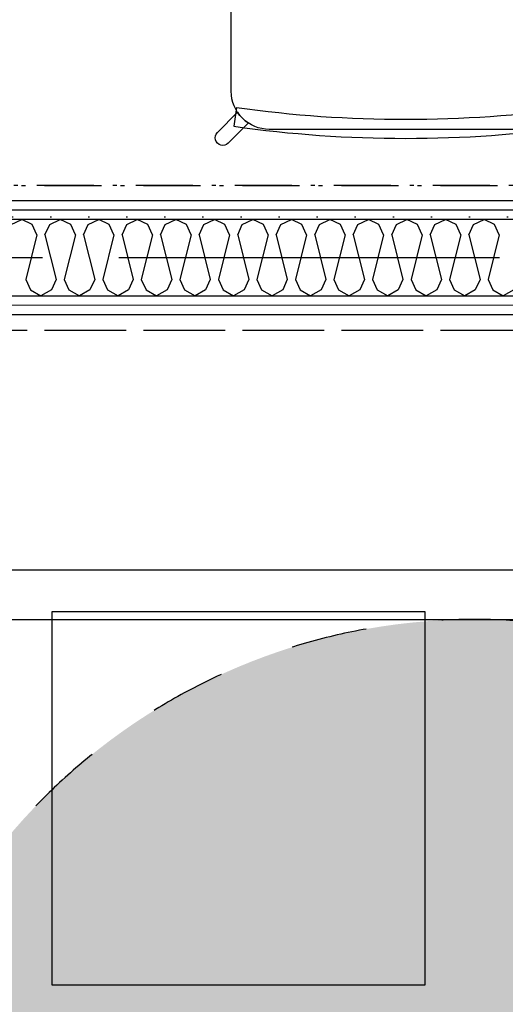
# Model space of a CAD drawing. Header units: millimetres. Extents: x -117798 to 93698, y -182207 to 252400.
# Tile 230 of 256: x -72341 to -71703, y -5797 to -4504. Entities that reach past the tile are written whole.
import ezdxf
from ezdxf.enums import TextEntityAlignment as Align

# ---------------------------------------------------------------- set-up
doc = ezdxf.new("R2010")
doc.units = ezdxf.units.MM
doc.header["$LTSCALE"] = 0.5
doc.header["$MEASUREMENT"] = 0
for name, pattern in [('Akselinje', [1500, 1000, -200, 100, -200]), ('Over snittplan', [260, 150, -50, 10, -50]), ('PLINE', [0]), ('Stipling', [400, 200, -200])]:
    doc.linetypes.add(name, pattern=pattern)
for name, color, linetype in [('223- Bjelker', 7, 'Continuous'), ('242- Ikke-bærende innervegger (Skravur)(Nye konstruksjoner)', 7, 'Continuous'), ('242- Ikke-bærende innervegger(Nye konstruksjoner)', 7, 'Continuous'), ('256- Faste himlinger og overflatebehandling(Nye konstruksjoner)', 7, 'Continuous'), ('279- Annet fast inventar(Nye konstruksjoner)', 7, 'Continuous'), ('68-- Inventar (løst)(Nye konstruksjoner)', 7, 'Continuous'), ('82-- Modullinjer', 7, 'Continuous'), ('862- M___Nettoareal(Nye konstruksjoner)', 7, 'Continuous'), ('862- M___Nettoareal(Polylinje)(Nye konstruksjoner)', 7, 'Continuous'), ('862- M___Nettoareal(Tekst)(Nye konstruksjoner)', 7, 'Continuous')]:
    doc.layers.add(name, color=color, linetype=linetype)
doc.layers.add('236- Innvendig kledning og overflate(Nye konstruksjoner)', color=7, linetype='Continuous', lineweight=0)
doc.styles.add('GENERATED_STYLE_1', font='arial.ttf')
doc.styles.add('GENERATED_STYLE_4', font='arial.ttf')
pattern_1 = [(0, (0, 0), (0, 86.60254), [0, -50]), (0, (25, 43.3), (0, 86.60254), [0, -50])]

# ---------------------------------------------------------------- blocks, each defined once
blk = doc.blocks.new('Ass. rektor_A-206_7', base_point=(-72363.5, -6335.8))
at = {"layer": '862- M___Nettoareal(Polylinje)(Nye konstruksjoner)', "linetype": 'PLINE', "flags": 128}
blk.add_lwpolyline([(-75005.7, -4916.9), (-75005.7, -7921.9), (-70943.2, -7921.9), (-70943.2, -4891.9), (-74818.2, -4891.9), (-74818.2, -4916.9)], close=True, dxfattribs=at)
at = {"layer": '862- M___Nettoareal(Tekst)(Nye konstruksjoner)', "style": 'GENERATED_STYLE_1'}
for tag, height, p in [('DUMMY_862', 150, (-71387.7, -5657.8)), ('ROOM_NAME', 150, (-71387.7, -6675.1)), ('DUMMY_861', 100, (-71544.9, -6274.9)), ('ROOM_NUMBER', 100, (-71544.9, -6663.7)), ('DUMMY_863', 100, (-71152, -6640.9))]:
    blk.add_attdef(tag, text='', height=height, rotation=90, dxfattribs=at).set_placement(p, align=Align.TOP_LEFT)
blk = doc.blocks.new('Spes.ped._A-207_20', base_point=(-72132.6, -3279.8))
at = {"layer": '862- M___Nettoareal(Polylinje)(Nye konstruksjoner)', "linetype": 'PLINE', "flags": 128}
blk.add_lwpolyline([(-70943.2, -1741.9), (-75005.7, -1741.9), (-75005.7, -4716.9), (-74818.2, -4716.9), (-74818.2, -4741.9), (-70943.2, -4741.9)], close=True, dxfattribs=at)
at = {"layer": '862- M___Nettoareal(Tekst)(Nye konstruksjoner)', "style": 'GENERATED_STYLE_1'}
for tag, height, p in [('DUMMY_862', 150, (-71458.4, -2522.1)), ('ROOM_NAME', 150, (-71458.4, -3482.8)), ('DUMMY_861', 100, (-71615.5, -3082.6)), ('ROOM_NUMBER', 100, (-71615.5, -3471.4)), ('DUMMY_863', 100, (-71222.7, -3448.5))]:
    blk.add_attdef(tag, text='', height=height, rotation=90, dxfattribs=at).set_placement(p, align=Align.TOP_LEFT)
blk = doc.blocks.new('*X472')
at = {"layer": '242- Ikke-bærende innervegger (Skravur)(Nye konstruksjoner)', "linetype": 'PLINE'}
for p, q in [((-72351.8, -4773.5), (-72338, -4766.9)), ((-72324.1, -4773.5), (-72338, -4766.9)), ((-72301.2, -4773.5), (-72287.4, -4766.9)), ((-72273.6, -4773.5), (-72287.4, -4766.9)), ((-72250.6, -4773.5), (-72236.8, -4766.9)), ((-72223, -4773.5), (-72236.8, -4766.9)), ((-72200, -4773.5), (-72186.2, -4766.9)), ((-72172.4, -4773.5), (-72186.2, -4766.9)), ((-72149.4, -4773.5), (-72135.6, -4766.9)), ((-72121.8, -4773.5), (-72135.6, -4766.9)), ((-72098.8, -4773.5), (-72085, -4766.9)), ((-72071.2, -4773.5), (-72085, -4766.9)), ((-72048.3, -4773.5), (-72034.4, -4766.9)), ((-72020.6, -4773.5), (-72034.4, -4766.9)), ((-71997.7, -4773.5), (-71983.9, -4766.9)), ((-71970, -4773.5), (-71983.9, -4766.9)), ((-71947.1, -4773.5), (-71933.3, -4766.9)), ((-71919.5, -4773.5), (-71933.3, -4766.9)), ((-71896.5, -4773.5), (-71882.7, -4766.9)), ((-71868.9, -4773.5), (-71882.7, -4766.9)), ((-71845.9, -4773.5), (-71832.1, -4766.9)), ((-71818.3, -4773.5), (-71832.1, -4766.9)), ((-71795.3, -4773.5), (-71781.5, -4766.9)), ((-71767.7, -4773.5), (-71781.5, -4766.9)), ((-71744.7, -4773.5), (-71730.9, -4766.9)), ((-71717.1, -4773.5), (-71730.9, -4766.9)), ((-72318, -4787), (-72324.1, -4773.5)), ((-72307.4, -4787), (-72301.2, -4773.5)), ((-72267.4, -4787), (-72273.6, -4773.5)), ((-72256.8, -4787), (-72250.6, -4773.5)), ((-72216.8, -4787), (-72223, -4773.5)), ((-72206.2, -4787), (-72200, -4773.5)), ((-72166.2, -4787), (-72172.4, -4773.5)), ((-72155.6, -4787), (-72149.4, -4773.5)), ((-72115.6, -4787), (-72121.8, -4773.5)), ((-72105, -4787), (-72098.8, -4773.5)), ((-72065, -4787), (-72071.2, -4773.5)), ((-72054.4, -4787), (-72048.3, -4773.5)), ((-72014.5, -4787), (-72020.6, -4773.5)), ((-72003.8, -4787), (-71997.7, -4773.5)), ((-71963.9, -4787), (-71970, -4773.5)), ((-71953.2, -4787), (-71947.1, -4773.5)), ((-71913.3, -4787), (-71919.5, -4773.5)), ((-71902.7, -4787), (-71896.5, -4773.5)), ((-71862.7, -4787), (-71868.9, -4773.5)), ((-71852.1, -4787), (-71845.9, -4773.5)), ((-71812.1, -4787), (-71818.3, -4773.5)), ((-71801.5, -4787), (-71795.3, -4773.5)), ((-71761.5, -4787), (-71767.7, -4773.5)), ((-71750.9, -4787), (-71744.7, -4773.5)), ((-71710.9, -4787), (-71717.1, -4773.5)), ((-72318, -4787), (-72332.6, -4845.7)), ((-72307.4, -4787), (-72292.7, -4845.7)), ((-72267.4, -4787), (-72282.1, -4845.7)), ((-72256.8, -4787), (-72242.1, -4845.7)), ((-72216.8, -4787), (-72231.5, -4845.7)), ((-72206.2, -4787), (-72191.5, -4845.7)), ((-72166.2, -4787), (-72180.9, -4845.7)), ((-72155.6, -4787), (-72140.9, -4845.7)), ((-72115.6, -4787), (-72130.3, -4845.7)), ((-72105, -4787), (-72090.3, -4845.7)), ((-72065, -4787), (-72079.7, -4845.7)), ((-72054.4, -4787), (-72039.8, -4845.7)), ((-72014.5, -4787), (-72029.1, -4845.7)), ((-72003.8, -4787), (-71989.2, -4845.7)), ((-71963.9, -4787), (-71978.5, -4845.7)), ((-71953.2, -4787), (-71938.6, -4845.7)), ((-71913.3, -4787), (-71928, -4845.7)), ((-71902.7, -4787), (-71888, -4845.7)), ((-71862.7, -4787), (-71877.4, -4845.7)), ((-71852.1, -4787), (-71837.4, -4845.7)), ((-71812.1, -4787), (-71826.8, -4845.7)), ((-71801.5, -4787), (-71786.8, -4845.7)), ((-71761.5, -4787), (-71776.2, -4845.7)), ((-71750.9, -4787), (-71736.2, -4845.7)), ((-71710.9, -4787), (-71725.6, -4845.7)), ((-72332.6, -4845.7), (-72326.5, -4859.2)), ((-72292.7, -4845.7), (-72298.9, -4859.2)), ((-72282.1, -4845.7), (-72275.9, -4859.2)), ((-72242.1, -4845.7), (-72248.3, -4859.2)), ((-72231.5, -4845.7), (-72225.3, -4859.2)), ((-72191.5, -4845.7), (-72197.7, -4859.2)), ((-72180.9, -4845.7), (-72174.7, -4859.2)), ((-72140.9, -4845.7), (-72147.1, -4859.2)), ((-72130.3, -4845.7), (-72124.1, -4859.2)), ((-72090.3, -4845.7), (-72096.5, -4859.2)), ((-72079.7, -4845.7), (-72073.5, -4859.2)), ((-72039.8, -4845.7), (-72045.9, -4859.2)), ((-72029.1, -4845.7), (-72023, -4859.2)), ((-71989.2, -4845.7), (-71995.3, -4859.2)), ((-71978.5, -4845.7), (-71972.4, -4859.2)), ((-71938.6, -4845.7), (-71944.7, -4859.2)), ((-71928, -4845.7), (-71921.8, -4859.2)), ((-71888, -4845.7), (-71894.2, -4859.2)), ((-71877.4, -4845.7), (-71871.2, -4859.2)), ((-71837.4, -4845.7), (-71843.6, -4859.2)), ((-71826.8, -4845.7), (-71820.6, -4859.2)), ((-71786.8, -4845.7), (-71793, -4859.2)), ((-71776.2, -4845.7), (-71770, -4859.2)), ((-71736.2, -4845.7), (-71742.4, -4859.2)), ((-71725.6, -4845.7), (-71719.4, -4859.2)), ((-72326.5, -4859.2), (-72312.7, -4866.9)), ((-72298.9, -4859.2), (-72312.7, -4866.9)), ((-72275.9, -4859.2), (-72262.1, -4866.9)), ((-72248.3, -4859.2), (-72262.1, -4866.9)), ((-72225.3, -4859.2), (-72211.5, -4866.9)), ((-72197.7, -4859.2), (-72211.5, -4866.9)), ((-72174.7, -4859.2), (-72160.9, -4866.9)), ((-72147.1, -4859.2), (-72160.9, -4866.9)), ((-72124.1, -4859.2), (-72110.3, -4866.9)), ((-72096.5, -4859.2), (-72110.3, -4866.9)), ((-72073.5, -4859.2), (-72059.7, -4866.9)), ((-72045.9, -4859.2), (-72059.7, -4866.9)), ((-72023, -4859.2), (-72009.1, -4866.9)), ((-71995.3, -4859.2), (-72009.1, -4866.9)), ((-71972.4, -4859.2), (-71958.6, -4866.9)), ((-71944.7, -4859.2), (-71958.6, -4866.9)), ((-71921.8, -4859.2), (-71908, -4866.9)), ((-71894.2, -4859.2), (-71908, -4866.9)), ((-71871.2, -4859.2), (-71857.4, -4866.9)), ((-71843.6, -4859.2), (-71857.4, -4866.9)), ((-71820.6, -4859.2), (-71806.8, -4866.9)), ((-71793, -4859.2), (-71806.8, -4866.9)), ((-71770, -4859.2), (-71756.2, -4866.9)), ((-71742.4, -4859.2), (-71756.2, -4866.9)), ((-71719.4, -4859.2), (-71705.6, -4866.9)), ((-71691.8, -4859.2), (-71705.6, -4866.9))]:
    blk.add_line(p, q, dxfattribs=at)
blk = doc.blocks.new('Reol fleksibel[121]', base_point=(-72493.2, -5291.9))
at = {"layer": '68-- Inventar (løst)(Nye konstruksjoner)', "linetype": 'PLINE', "flags": 128}
blk.add_lwpolyline([(-72493.2, -5291.9), (-70993.2, -5291.9), (-70993.2, -4891.9), (-72493.2, -4891.9)], close=True, dxfattribs=at)
blk = doc.blocks.new('Stol 05[133]', base_point=(-72083.9, -4669.4))
at = {"layer": '68-- Inventar (løst)(Nye konstruksjoner)', "linetype": 'PLINE'}
for p, q in [((-72055.8, -4199.3), (-72059.3, -4174.5)), ((-71611.9, -4199.3), (-71608.4, -4174.5)), ((-71632.4, -4630.9), (-71632.4, -4187.9)), ((-72055.8, -4619.6), (-72059.3, -4644.3)), ((-71611.9, -4619.6), (-71608.4, -4644.3))]:
    blk.add_line(p, q, dxfattribs=at)
at = {"layer": '68-- Inventar (løst)(Nye konstruksjoner)', "linetype": 'PLINE', "flags": 128}
for points in [[(-72080.9, -4166.5, -1), (-72066.8, -4152.4), (-72040.4, -4178.7, 0.101021), (-72054.6, -4192.9)], [(-71586.8, -4166.5, 1), (-71600.9, -4152.4), (-71627.3, -4178.7, -0.101021), (-71613.1, -4192.9)], [(-72012.9, -4648.4, -0.414214), (-72062.9, -4598.4), (-72062.9, -4220.4, -0.414214), (-72012.9, -4170.4), (-71654.9, -4170.4, -0.414214), (-71604.9, -4220.4), (-71604.9, -4598.4, -0.414214), (-71654.9, -4648.4)], [(-72066.8, -4666.5, -1), (-72080.9, -4652.4), (-72054.6, -4626, 0.101021), (-72040.4, -4640.1)], [(-71600.9, -4666.5, 1), (-71586.8, -4652.4), (-71613.1, -4626, -0.101021), (-71627.3, -4640.1)]]:
    blk.add_lwpolyline(points, format="xyb", close=True, dxfattribs=at)
at = {"layer": '68-- Inventar (løst)(Nye konstruksjoner)', "linetype": 'PLINE'}
for centre, radius, start, end in [((-71833.9, -5771.7), 1613.1, 81.967, 98.033), ((-71833.9, -5771.7), 1588.1, 81.967, 98.033), ((-71833.9, -3047.1), 1588.1, 261.967, 278.033), ((-71833.9, -3047.1), 1613.1, 261.967, 278.033)]:
    blk.add_arc(centre, radius, start, end, dxfattribs=at)
blk = doc.blocks.new('Skilt handikap[196]', base_point=(-72543.2, -6891.9))
at = {"layer": '279- Annet fast inventar(Nye konstruksjoner)', "linetype": 'Continuous'}
blk.add_hatch(color=256, dxfattribs=at).paths.add_polyline_path([(-70943.2, -6091.9, 1), (-72543.2, -6091.9, 1)])
at = {"layer": '279- Annet fast inventar(Nye konstruksjoner)', "linetype": 'Stipling', "flags": 128}
blk.add_lwpolyline([(-70943.2, -6091.9, 1), (-72543.2, -6091.9, 1)], format="xyb", close=True, dxfattribs=at)
blk = doc.blocks.new('Standard grid marker[207]', base_point=(20739.5, -4816.9))
at = {"layer": '82-- Modullinjer', "linetype": 'Akselinje'}
blk.add_line((20539.5, -4816.9), (-81321.3, -4816.9), dxfattribs=at)
at = {"layer": '82-- Modullinjer', "style": 'GENERATED_STYLE_4'}
for tag, p in [('AC_MarkerText_1_1', (-81898.8, -4856.9)), ('AC_MarkerText_1_0', (20862, -4856.9))]:
    blk.add_attdef(tag, text='', height=175, rotation=90, dxfattribs=at).set_placement(p, align=Align.TOP_CENTER)

msp = doc.modelspace()

# ---------------------------------------------------------------- hatches: boundary and pattern name
at = {"layer": '242- Ikke-bærende innervegger (Skravur)(Nye konstruksjoner)', "linetype": 'Continuous'}
h = msp.add_hatch(dxfattribs=at)
h.set_pattern_fill('Gips', color=256, style=0, pattern_type=2)
h.set_pattern_definition(pattern_1)
h.paths.add_polyline_path([(-70943.2, -4741.9), (-74818.2, -4741.9), (-74818.2, -4754.4), (-70943.2, -4754.4)])
h = msp.add_hatch(dxfattribs=at)
h.set_pattern_fill('Gips', color=256, style=0, pattern_type=2)
h.set_pattern_definition(pattern_1)
h.paths.add_polyline_path([(-70943.2, -4754.4), (-74818.2, -4754.4), (-74818.2, -4766.9), (-70943.2, -4766.9)])
h = msp.add_hatch(dxfattribs=at)
h.set_pattern_fill('Gips', color=256, style=0, pattern_type=2)
h.set_pattern_definition(pattern_1)
h.paths.add_polyline_path([(-74818.2, -4879.4), (-70943.2, -4879.4), (-70943.2, -4866.9), (-74818.2, -4866.9)])
h = msp.add_hatch(dxfattribs=at)
h.set_pattern_fill('Gips', color=256, style=0, pattern_type=2)
h.set_pattern_definition(pattern_1)
h.paths.add_polyline_path([(-74818.2, -4891.9), (-70943.2, -4891.9), (-70943.2, -4879.4), (-74818.2, -4879.4)])

# ---------------------------------------------------------------- linework, layer by layer
at = {"layer": '223- Bjelker', "linetype": 'Over snittplan', "flags": 128}
for points in [[(-75168.2, -4721.9), (-61372.4, -4721.9)], [(-75168.2, -4911.9), (-61372.4, -4911.9)]]:
    msp.add_lwpolyline(points, dxfattribs=at)
at = {"layer": '236- Innvendig kledning og overflate(Nye konstruksjoner)', "linetype": 'PLINE'}
msp.add_line((-74818.2, -4879.4), (-70943.2, -4879.4), dxfattribs=at)
at = {"layer": '236- Innvendig kledning og overflate(Nye konstruksjoner)', "linetype": 'PLINE', "flags": 128}
for points in [[(-70943.2, -4741.9), (-74818.2, -4741.9)], [(-74818.2, -4891.9), (-70943.2, -4891.9)]]:
    msp.add_lwpolyline(points, dxfattribs=at)
at = {"layer": '242- Ikke-bærende innervegger(Nye konstruksjoner)', "linetype": 'PLINE'}
for p, q in [((-70943.2, -4754.4), (-74818.2, -4754.4)), ((-70943.2, -4766.9), (-74818.2, -4766.9)), ((-74818.2, -4866.9), (-70943.2, -4866.9))]:
    msp.add_line(p, q, dxfattribs=at)
at = {"layer": '256- Faste himlinger og overflatebehandling(Nye konstruksjoner)', "linetype": 'Over snittplan', "flags": 128}
for points in [[(-70943.2, -4721.9), (-75005.7, -4721.9)], [(-75005.7, -4911.9), (-70943.2, -4911.9)]]:
    msp.add_lwpolyline(points, dxfattribs=at)
at = {"layer": '256- Faste himlinger og overflatebehandling(Nye konstruksjoner)', "linetype": 'PLINE'}
for points in [[(-71153.2, -5226.9), (-71153.2, -7626.9), (-72353.2, -7626.9), (-72353.2, -5226.9)], [(-71808.2, -5281.9), (-72298.2, -5281.9), (-72298.2, -5771.9), (-71808.2, -5771.9)]]:
    msp.add_lwpolyline(points, close=True, dxfattribs=at)

# ---------------------------------------------------------------- block references
at = {"layer": '242- Ikke-bærende innervegger(Nye konstruksjoner)'}
msp.add_blockref('*X472', (0, 0), dxfattribs=at)
at = {"layer": '279- Annet fast inventar(Nye konstruksjoner)', "linetype": 'PLINE'}
msp.add_blockref('Skilt handikap[196]', (-72543.2, -6891.9), dxfattribs=at)
at = {"layer": '68-- Inventar (løst)(Nye konstruksjoner)', "linetype": 'PLINE'}
for name, p in [('Stol 05[133]', (-72083.9, -4669.4)), ('Reol fleksibel[121]', (-72493.2, -5291.9))]:
    msp.add_blockref(name, p, dxfattribs=at)
at = {"layer": '82-- Modullinjer', "linetype": 'PLINE'}
msp.add_blockref('Standard grid marker[207]', (20739.5, -4816.9), dxfattribs=at)
at = {"layer": '862- M___Nettoareal(Nye konstruksjoner)', "linetype": 'Continuous'}
for name, p in [('Spes.ped._A-207_20', (-72132.6, -3279.8)), ('Ass. rektor_A-206_7', (-72363.5, -6335.8))]:
    msp.add_blockref(name, p, dxfattribs=at)

doc.saveas('drawing.dxf')
